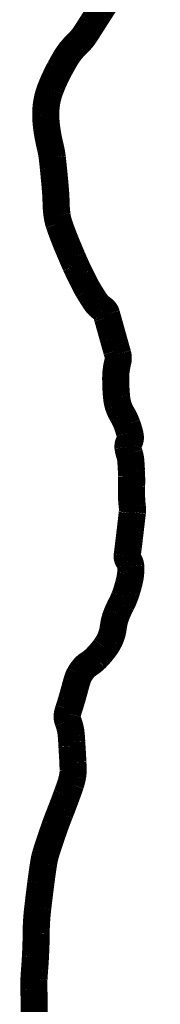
# Model space of a CAD drawing. Extents: x 81 to 89.5, y 1935.2 to 1946.2.
# Tile 185 of 198: x 88.562 to 88.5888, y 1936.929 to 1937.1174. Entities that reach past the tile are written whole.
import ezdxf

# ---------------------------------------------------------------- set-up
doc = ezdxf.new("R2010")
doc.units = 0
doc.header["$LTSCALE"] = 100
doc.header["$MEASUREMENT"] = 0
doc.layers.add('BELMONT-BORDER', color=5, linetype='CONTINUOUS')

msp = doc.modelspace()

# ---------------------------------------------------------------- linework, layer by layer
at = {"layer": 'BELMONT-BORDER', "color": 5, "const_width": 0.00518}
msp.add_lwpolyline([(88.56456, 1936.92564, 0.034221), (88.56473, 1936.92793, 0.009733), (88.56467, 1936.9319, -0.020769), (88.56469, 1936.93376, -0.00839), (88.56481, 1936.93561, 0.00644), (88.56497, 1936.93801, 0.013169), (88.56511, 1936.94251, -0.019115), (88.56524, 1936.94561, -0.008961), (88.56542, 1936.9474, -0.00333), (88.56601, 1936.95222, -0.004058), (88.56652, 1936.95584, -0.016391), (88.56668, 1936.95673, -0.019794), (88.56694, 1936.95775, -0.009075), (88.56764, 1936.95995, -0.003026), (88.56874, 1936.96314, -0.006949), (88.56925, 1936.96452, -0.002766), (88.56963, 1936.96549, 0.000844), (88.57001, 1936.96646, 0.005211), (88.57097, 1936.96902, 0.006616), (88.57169, 1936.97106, 0.037068), (88.57208, 1936.9726, 0.048072), (88.57217, 1936.97381, 0.007704), (88.57213, 1936.97525, 0.003539), (88.57195, 1936.97839, 0.000724), (88.57191, 1936.97915, 0.000448), (88.57183, 1936.98036, 0.078307), (88.57119, 1936.98316, -0.158146), (88.5711, 1936.98461, -0.01793), (88.57133, 1936.98541, 0.008544), (88.57185, 1936.98708, 0.006412), (88.57256, 1936.98962, -0.010214), (88.57302, 1936.99122, -0.055155), (88.57339, 1936.99207, -0.038278), (88.57415, 1936.99318, -0.084483), (88.57509, 1936.99402, 0.057731), (88.57653, 1936.99517, 0.034881), (88.57822, 1936.99714, 0.049899), (88.57916, 1936.99869, 0.081597), (88.57985, 1937.00109, -0.072183), (88.58057, 1937.00381, -0.01907), (88.58141, 1937.00558, 0.02749), (88.58197, 1937.00682, 0.017489), (88.58238, 1937.00798, 0.011891), (88.58287, 1937.00971, 0.037694), (88.58316, 1937.01133, 0.042798), (88.58319, 1937.01279, 0.147885), (88.58276, 1937.01391, -0.194316), (88.58251, 1937.0148, -0.002644), (88.58272, 1937.01653, 0.001533), (88.58308, 1937.01951, 0.000167), (88.58347, 1937.02291, 0.002446), (88.5835, 1937.02314, 0.058399), (88.58349, 1937.02418, -0.028804), (88.58334, 1937.02626, -0.008123), (88.58335, 1937.02816, 0.009336), (88.58335, 1937.03006, 0.009851), (88.58332, 1937.03105, 0.005039), (88.5832, 1937.03298, 0.063836), (88.58294, 1937.03426, -0.062086), (88.58266, 1937.03556, -0.155581), (88.5829, 1937.03658, 0.162501), (88.58311, 1937.03756, 0.039146), (88.58296, 1937.03835, 0.019266), (88.58248, 1937.03991, 0.051338), (88.58152, 1937.04191, -0.063951), (88.58079, 1937.04355, -0.050097), (88.58047, 1937.04523, -0.023551), (88.58031, 1937.04887, -0.064423), (88.58071, 1937.0519, 0.133949), (88.5807, 1937.05339, 0.000137), (88.58051, 1937.05404, 0.000035), (88.57979, 1937.05661, 0.000059), (88.57875, 1937.06033, 0.000313), (88.57856, 1937.06103, 0.1759), (88.57783, 1937.06204, -0.099608), (88.57633, 1937.06358, -0.007684), (88.57507, 1937.06559, -0.016767), (88.57454, 1937.06654, -0.005872), (88.57356, 1937.0685, -0.006046), (88.57265, 1937.07042, -0.006159), (88.57205, 1937.0718, -0.002978), (88.57084, 1937.07467, -0.018533), (88.56946, 1937.07838, -0.044957), (88.5691, 1937.07997, -0.029655), (88.56893, 1937.08202, 0.017705), (88.56874, 1937.08547, 0.002412), (88.5684, 1937.08901, 0.004295), (88.56819, 1937.091, 0.030338), (88.56783, 1937.09297, -0.01961), (88.56722, 1937.09599, -0.034839), (88.56694, 1937.09907, -0.044435), (88.56711, 1937.10149, -0.052647), (88.56781, 1937.10408, -0.032742), (88.56961, 1937.108, -0.006896), (88.57073, 1937.10999, -0.018536), (88.57118, 1937.1107, -0.055063), (88.57293, 1937.11273, 0.060634), (88.57449, 1937.11459, 0.004094), (88.57552, 1937.1162, -0.002517), (88.57719, 1937.11882, -0.002667), (88.57947, 1937.12233, -0.007271)], format="xyb", dxfattribs=at)

doc.saveas('drawing.dxf')
